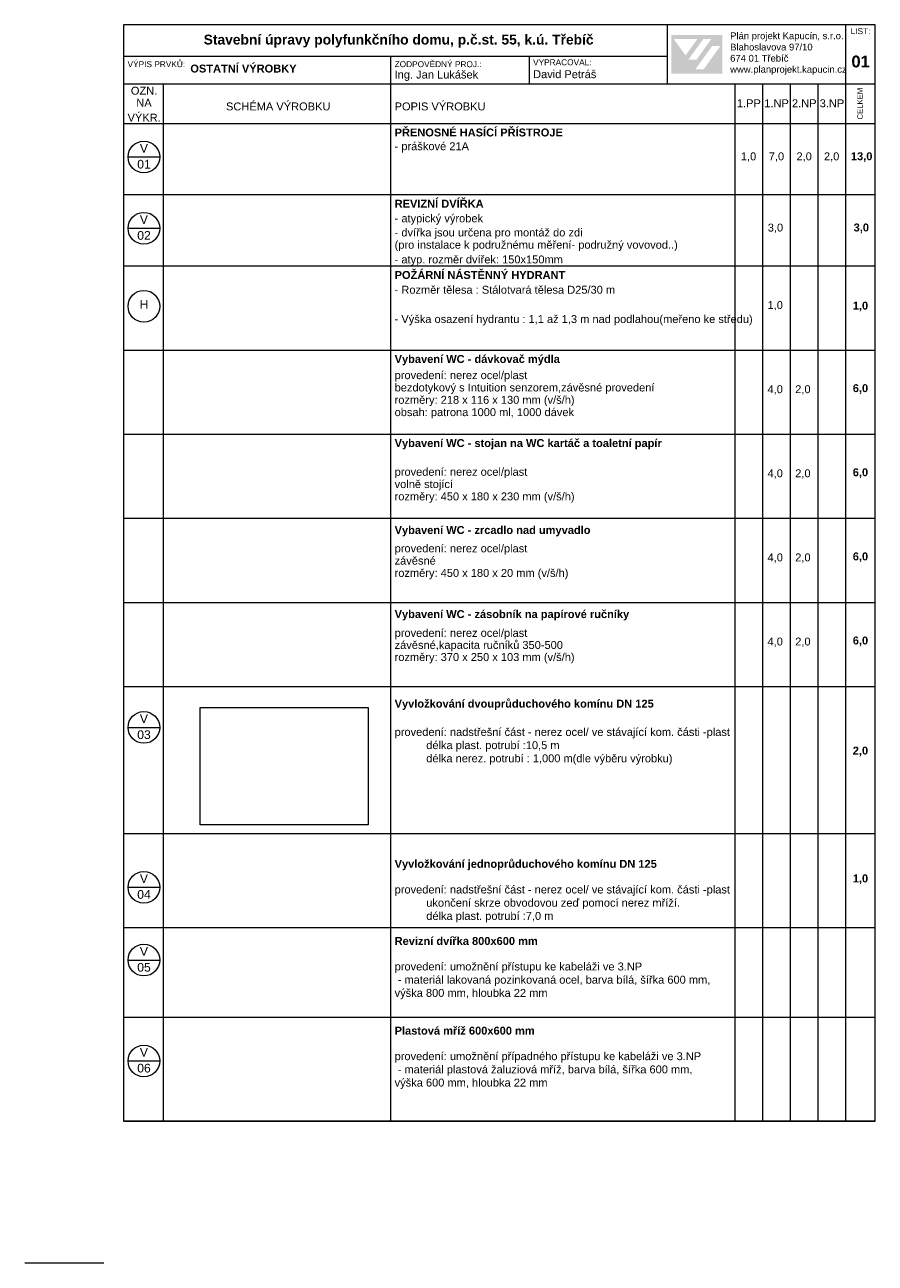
# Model space of a CAD drawing. Header units: millimetres. Extents: x 15381 to 191117, y -190522 to 367005.
# Tile 2 of 71: x 64617 to 86117, y -190365 to -159077. Entities that reach past the tile are written whole.
import ezdxf

# ---------------------------------------------------------------- set-up
doc = ezdxf.new("R2010")
doc.units = ezdxf.units.MM
doc.header["$MEASUREMENT"] = 0
doc.header["$XCLIPFRAME"] = 0
doc.layers.add('Kresby a obrázky', color=7, linetype='Continuous')
doc.styles.add('GENEROVANÝ_STYL_1', font='txt')
doc.styles.add('GENEROVANÝ_STYL_2', font='txt')
picture_1 = doc.add_image_def('image10.jpg', size_in_pixel=(321, 224))

msp = doc.modelspace()

# ---------------------------------------------------------------- hatches: boundary and pattern name
at = {"linetype": 'Continuous', "lineweight": 25}
h = msp.add_hatch(color=1, dxfattribs=at)
h.paths.add_polyline_path([(80965.1, -160308.9), (82255.5, -160308.9), (82255.5, -159335.3), (80965.1, -159335.3)])
h.paths.add_polyline_path([(81024.4, -159438.4), (81619.5, -159439.4), (81322.2, -159850.6)], flags=0)
h.paths.add_polyline_path([(81394.9, -159955.3), (81768.7, -159437.8), (81974.3, -159437.8), (81600.4, -159956.3)], flags=0)
h.paths.add_polyline_path([(81781.2, -160199), (81571.6, -160199), (81994.1, -159613.5), (82203.6, -159613.5)], flags=0)

# ---------------------------------------------------------------- linework, layer by layer
at = {"color": 7, "linetype": 'Continuous', "lineweight": 20}
for p, q in [((86117.4, -159076.9), (67117.4, -159076.9)), ((67117.4, -159076.9), (67117.4, -186776.9)), ((80867.4, -160576.9), (80867.4, -159076.9)), ((85367.4, -159076.9), (85367.4, -160576.9)), ((86117.4, -186776.9), (86117.4, -159076.9)), ((80867.4, -159876.9), (67117.4, -159876.9)), ((73867.4, -159876.9), (73867.4, -160576.9)), ((77367.4, -159876.9), (77367.4, -160576.9)), ((86117.4, -160576.9), (67117.4, -160576.9)), ((68117.4, -160576.9), (68117.4, -161576.9)), ((73867.4, -160576.9), (73867.4, -161576.9)), ((82567.4, -160576.9), (82567.4, -161576.9)), ((83267.4, -160576.9), (83267.4, -161576.9)), ((83967.4, -160576.9), (83967.4, -161576.9)), ((84667.4, -160576.9), (84667.4, -161576.9)), ((85367.4, -160576.9), (85367.4, -161576.9)), ((83567.4, -161576.9), (67117.4, -161576.9)), ((68117.4, -161576.9), (68117.4, -186776.9)), ((73867.4, -161576.9), (73867.4, -186776.9)), ((82567.4, -161576.9), (82567.4, -186776.9)), ((83267.4, -161576.9), (83267.4, -186776.9)), ((86117.4, -161576.9), (83567.4, -161576.9)), ((83967.4, -161576.9), (83967.4, -186776.9)), ((84667.4, -161576.9), (84667.4, -186776.9)), ((85367.4, -161576.9), (85367.4, -186776.9)), ((67228, -162416.9), (68028, -162416.9)), ((86117.4, -163376.9), (67117.4, -163376.9)), ((67228, -164216.9), (68028, -164216.9)), ((86117.4, -165176.9), (67117.4, -165176.9)), ((86117.4, -167301.9), (67117.4, -167301.9)), ((86117.4, -169427), (67117.4, -169427)), ((86117.4, -171552), (67117.4, -171552)), ((86117.4, -171552), (67117.4, -171552)), ((86117.4, -173677.1), (67117.4, -173677.1)), ((86117.4, -175802.1), (67117.4, -175802.1)), ((67228, -176829.7), (68028, -176829.7)), ((86117.4, -179513.9), (67117.4, -179513.9)), ((67228, -180866.6), (68028, -180866.6)), ((86117.4, -181894.5), (67117.4, -181894.5)), ((67228, -182707.1), (68028, -182707.1)), ((86117.4, -184160.6), (67117.4, -184160.6)), ((67228, -185254.6), (68028, -185254.6)), ((86117.4, -186776.9), (67117.4, -186776.9)), ((67117.4, -186776.9), (86117.4, -186776.9))]:
    msp.add_line(p, q, dxfattribs=at)
at = {"color": 7, "linetype": 'Continuous', "lineweight": 13}
msp.add_line((66617.4, -190365), (64617.4, -190365), dxfattribs=at)
at = {"color": 7, "linetype": 'Continuous', "lineweight": 20}
for centre in [(67628, -162416.9), (67628, -164216.9), (67628, -166187.6), (67628, -176829.7), (67628, -180866.6), (67628, -182707.1), (67628, -185254.6)]:
    msp.add_circle(centre, 400, dxfattribs=at)

# ---------------------------------------------------------------- texts
for s, insert, char_height, attachment_point, style in [('\\A1;{\\pql;\\fArial|b0|i0|c238|p38;LIST:}', (85495.5, -159314.9), 150, 7, 'GENEROVANÝ_STYL_1'), ('\\A1;{\\pql;\\fArial|b1|i0|c238|p38;Stavební úpravy polyfunkčního domu, p.č.st. 55, k.ú. Třebíč}', (69139.9, -159651.2), 250, 7, 'GENEROVANÝ_STYL_2'), ('\\A1;{\\pql;\\fArial|b0|i0|c238|p38;Plán projekt Kapucín, s.r.o.}', (82449.6, -159492.3), 171, 7, 'GENEROVANÝ_STYL_1'), ('\\A1;{\\pql;\\fArial|b0|i0|c238|p38;Blahoslavova 97/10}', (82449.6, -159728.2), 171, 7, 'GENEROVANÝ_STYL_1'), ('\\A1;{\\pql;\\fArial|b0|i0|c238|p38;674 01 Třebíč}', (82449.6, -160010.6), 171, 7, 'GENEROVANÝ_STYL_1'), ('\\A1;{\\pql;\\fArial|b1|i0|c238|p38;01}', (85514.7, -160159), 300, 7, 'GENEROVANÝ_STYL_2'), ('\\A1;{\\pql;\\fArial|b0|i0|c238|p38;VÝPIS PRVKŮ:}', (67216.5, -160149.6), 150, 7, 'GENEROVANÝ_STYL_1'), ('\\A1;{\\pql;\\fArial|b1|i0|c238|p38;OSTATNÍ VÝROBKY}', (68803.3, -160285.8), 200, 7, 'GENEROVANÝ_STYL_2'), ('\\A1;{\\pql;\\fArial|b0|i0|c238|p38;ZODPOVĚDNÝ PROJ.:}', (73967.4, -160149.6), 150, 7, 'GENEROVANÝ_STYL_1'), ('\\A1;{\\pql;\\fArial|b0|i0|c238|p38;VYPRACOVAL:}', (77467.4, -160102.2), 150, 7, 'GENEROVANÝ_STYL_1'), ('\\A1;{\\pql;\\fArial|b0|i0|c238|p38;David Petráš}', (77467.4, -160428.4), 200, 7, 'GENEROVANÝ_STYL_1'), ('\\A1;{\\pql;\\fArial|b0|i0|c238|p38;www.planprojekt.kapucin.cz}', (82449.6, -160339.4), 171, 7, 'GENEROVANÝ_STYL_1'), ('\\A1;{\\pql;\\fArial|b0|i0|c238|p38;Ing. Jan Lukášek}', (73967.4, -160495.1), 200, 7, 'GENEROVANÝ_STYL_1'), ('\\A1;{\\pql;\\fArial|b0|i0|c238|p38;OZN.}', (67299.7, -160845.5), 200, 7, 'GENEROVANÝ_STYL_1'), ('\\A1;{\\pql;\\fArial|b0|i0|c238|p38;NA}', (67437.8, -161148), 200, 7, 'GENEROVANÝ_STYL_1'), ('\\A1;{\\pql;\\fArial|b0|i0|c238|p38;SCHÉMA VÝROBKU}', (69705.1, -161242.9), 200, 7, 'GENEROVANÝ_STYL_1'), ('\\A1;{\\pql;\\fArial|b0|i0|c238|p38;POPIS VÝROBKU}', (73967.4, -161242.9), 200, 7, 'GENEROVANÝ_STYL_1'), ('\\A1;{\\pql;\\fArial|b0|i0|c238|p38;1.PP}', (82620.3, -161159.7), 200, 7, 'GENEROVANÝ_STYL_1'), ('\\A1;{\\pql;\\fArial|b0|i0|c238|p38;1.NP}', (83312.9, -161159.7), 200, 7, 'GENEROVANÝ_STYL_1'), ('\\A1;{\\pql;\\fArial|b0|i0|c238|p38;2.NP}', (84012.9, -161159.7), 200, 7, 'GENEROVANÝ_STYL_1'), ('\\A1;{\\pql;\\fArial|b0|i0|c238|p38;3\\fArial|b0|i0|c238|p38;.NP}', (84712.9, -161163.2), 200, 7, 'GENEROVANÝ_STYL_1'), ('\\A1;{\\pql;\\fArial|b0|i0|c238|p38;VÝKR.}', (67216.5, -161522.3), 200, 7, 'GENEROVANÝ_STYL_1'), ('\\A1;{\\pql;\\fArial|b1|i0|c238|p38;PŘENOSNÉ HASÍCÍ PŘÍSTROJE}', (73967.4, -161901.1), 200, 7, 'GENEROVANÝ_STYL_2'), ('\\A1;{\\pql;\\fArial|b0|i0|c238|p38;- práškové 21A}', (73967.4, -162305.5), 200, 7, 'GENEROVANÝ_STYL_1'), ('\\A1;{\\pql;\\fArial|b0|i0|c238|p38;V}', (67527.4, -162308), 220, 7, 'GENEROVANÝ_STYL_1'), ('\\A1;{\\pql;\\fArial|b0|i0|c238|p38;1\\fArial|b0|i0|c238|p38;,0}', (82720.7, -162538.3), 200, 7, 'GENEROVANÝ_STYL_1'), ('\\A1;{\\pqr;\\fArial|b0|i0|c238|p38;7,0}', (83814.1, -162538.3), 200, 9, 'GENEROVANÝ_STYL_1'), ('\\A1;{\\pqr;\\fArial|b0|i0|c238|p38;2,0}', (84514.1, -162538.3), 200, 9, 'GENEROVANÝ_STYL_1'), ('\\A1;{\\pql;\\fArial|b0|i0|c238|p38;2,0}', (84820.7, -162538.3), 200, 7, 'GENEROVANÝ_STYL_1'), ('\\A1;{\\pql;\\fArial|b1|i0|c238|p38;13,0}', (85502.1, -162543.1), 200, 7, 'GENEROVANÝ_STYL_2'), ('\\A1;{\\pql;\\fArial|b0|i0|c238|p38;01}', (67461, -162711.6), 220, 7, 'GENEROVANÝ_STYL_1'), ('\\A1;{\\pql;\\fArial|b1|i0|c238|p38;REVIZNÍ DVÍŘKA}', (73967.4, -163697.7), 200, 7, 'GENEROVANÝ_STYL_2'), ('\\A1;{\\pql;\\fArial|b0|i0|c238|p38;V}', (67527.4, -164108), 220, 7, 'GENEROVANÝ_STYL_1'), ('\\A1;{\\pql;\\fArial|b0|i0|c238|p38;- atypický výrobek}', (73967.4, -164127.1), 200, 7, 'GENEROVANÝ_STYL_1'), ('\\A1;{\\pql;\\fArial|b0|i0|c238|p38;3\\fArial|b0|i0|c238|p38;,0}', (83400.9, -164338.3), 200, 7, 'GENEROVANÝ_STYL_1'), ('\\A1;{\\pql;\\fArial|b1|i0|c238|p38;3\\fArial|b1|i0|c238|p38;,0}', (85570.7, -164343.1), 200, 7, 'GENEROVANÝ_STYL_2'), ('\\A1;{\\pql;\\fArial|b0|i0|c238|p38;02}', (67461, -164511.6), 220, 7, 'GENEROVANÝ_STYL_1'), ('\\A1;{\\pql;\\fArial|b0|i0|c238|p38;- atyp. rozměr dvířek: 150x150mm}', (73967.4, -165165.9), 200, 7, 'GENEROVANÝ_STYL_1'), ('\\A1;{\\pql;\\fArial|b1|i0|c238|p38;POŽÁRNÍ NÁSTĚNNÝ HYDRANT}', (73967.4, -165501.1), 200, 7, 'GENEROVANÝ_STYL_2'), ('\\A1;{\\pql;\\fArial|b0|i0|c238|p38;- Rozměr tělesa : \\fArial|b0|i0|c238|p38;Stálotvará tělesa D25/30 m}', (73967.4, -165874), 200, 7, 'GENEROVANÝ_STYL_1'), ('\\A1;{\\pql;\\fArial|b0|i0|c238|p38;H}', (67519.3, -166251.6), 220, 7, 'GENEROVANÝ_STYL_1'), ('\\A1;{\\pql;\\fArial|b0|i0|c238|p38;1,0}', (83394.4, -166295.4), 200, 7, 'GENEROVANÝ_STYL_1'), ('\\A1;{\\pql;\\fArial|b1|i0|c238|p38;1\\fArial|b1|i0|c238|p38;,0}', (85549.1, -166318.5), 200, 7, 'GENEROVANÝ_STYL_2'), ('\\A1;{\\pql;\\fArial|b0|i0|c238|p38;- Výška osazení hydrantu : 1,1 až 1,3 m nad podlahou(meřeno ke\\fArial|b0|i0|c238|p38; \\fArial|b0|i0|c238|p38;\\H0.995944x;středu)\\P\\pql;\\fArial|b0|i0|c238|p38;\\H1.004072x;}', (73967.4, -166671.7), 200, 7, 'GENEROVANÝ_STYL_1'), ('\\A1;{\\pql;\\fArial|b1|i0|c238|p38;Vybavení WC - dávkovač mýdla}', (73967.4, -167680.5), 200, 7, 'GENEROVANÝ_STYL_2'), ('\\A1;{\\pql;\\fArial|b0|i0|c238|p38;4\\fArial|b0|i0|c238|p38;,0}', (83394.4, -168420.5), 200, 7, 'GENEROVANÝ_STYL_1'), ('\\A1;{\\pql;\\fArial|b0|i0|c238|p38;2\\fArial|b0|i0|c238|p38;,0}', (84094.4, -168420.5), 200, 7, 'GENEROVANÝ_STYL_1'), ('\\A1;{\\pql;\\fArial|b1|i0|c238|p38;6\\fArial|b1|i0|c238|p38;,0}', (85549.1, -168402.3), 200, 7, 'GENEROVANÝ_STYL_2'), ('\\A1;{\\pql;\\fArial|b1|i0|c238|p38;Vybavení WC - stojan na WC \\fArial|b1|i0|c238|p38;kartáč\\fArial|b1|i0|c238|p38; a toaletní papír}', (73967.4, -169805.5), 200, 7, 'GENEROVANÝ_STYL_2'), ('\\A1;{\\pql;\\fArial|b0|i0|c238|p38;4\\fArial|b0|i0|c238|p38;,0}', (83394.4, -170545.5), 200, 7, 'GENEROVANÝ_STYL_1'), ('\\A1;{\\pql;\\fArial|b0|i0|c238|p38;2\\fArial|b0|i0|c238|p38;,0}', (84094.4, -170545.5), 200, 7, 'GENEROVANÝ_STYL_1'), ('\\A1;{\\pql;\\fArial|b1|i0|c238|p38;6\\fArial|b1|i0|c238|p38;,0}', (85549.1, -170527.4), 200, 7, 'GENEROVANÝ_STYL_2'), ('\\A1;{\\pql;\\fArial|b1|i0|c238|p38;Vybavení WC - \\fArial|b1|i0|c238|p38;zrcadlo nad umyvadlo}', (73967.4, -172001.3), 200, 7, 'GENEROVANÝ_STYL_2'), ('\\A1;{\\pql;\\fArial|b0|i0|c238|p38;4\\fArial|b0|i0|c238|p38;,0}', (83394.4, -172670.6), 200, 7, 'GENEROVANÝ_STYL_1'), ('\\A1;{\\pql;\\fArial|b0|i0|c238|p38;2\\fArial|b0|i0|c238|p38;,0}', (84094.4, -172670.6), 200, 7, 'GENEROVANÝ_STYL_1'), ('\\A1;{\\pql;\\fArial|b1|i0|c238|p38;6\\fArial|b1|i0|c238|p38;,0}', (85549.1, -172652.4), 200, 7, 'GENEROVANÝ_STYL_2'), ('\\A1;{\\pql;\\fArial|b1|i0|c238|p38;Vybavení WC - z\\fArial|b1|i0|c238|p38;ásobník na papírové ručníky}', (73967.4, -174126.4), 200, 7, 'GENEROVANÝ_STYL_2'), ('\\A1;{\\pql;\\fArial|b1|i0|c238|p38;6\\fArial|b1|i0|c238|p38;,0}', (85549.1, -174777.5), 200, 7, 'GENEROVANÝ_STYL_2'), ('\\A1;{\\pql;\\fArial|b0|i0|c238|p38;4\\fArial|b0|i0|c238|p38;,0}', (83394.4, -174795.6), 200, 7, 'GENEROVANÝ_STYL_1'), ('\\A1;{\\pql;\\fArial|b0|i0|c238|p38;2\\fArial|b0|i0|c238|p38;,0}', (84094.4, -174795.6), 200, 7, 'GENEROVANÝ_STYL_1'), ('\\A1;{\\pql;\\fArial|b1|i0|c238|p38;Vyvložkování dvouprůduchového komínu\\fArial|b1|i0|c238|p38; DN 125}', (73967.4, -176387.9), 200, 7, 'GENEROVANÝ_STYL_2'), ('\\A1;{\\pql;\\fArial|b0|i0|c238|p38;V}', (67527.4, -176720.8), 220, 7, 'GENEROVANÝ_STYL_1'), ('\\A1;{\\pql;\\fArial|b0|i0|c238|p38;0\\fArial|b0|i0|c238|p38;3}', (67461, -177124.6), 220, 7, 'GENEROVANÝ_STYL_1'), ('\\A1;{\\pql;\\fArial|b0|i0|c238|p38;provedení: nadstřešní část - nerez ocel/ ve stávající kom. části -plast\\P\\pql;\\fArial|b0|i0|c238|p38;^Idélka plast. potrubí :10,5 m\\P\\pql;\\fArial|b0|i0|c238|p38;\\H0.997078x;^Idélka nerez. potrubí : 1,\\fArial|b0|i0|c238|p38;0\\fArial|b0|i0|c238|p38;00 m(dle výběru výrobku)\\P\\pql;\\fArial|b0|i0|c238|p38;\\H1.002930x;}', (73967.4, -177769.5), 200, 7, 'GENEROVANÝ_STYL_1'), ('\\A1;{\\pql;\\fArial|b1|i0|c238|p38;2\\fArial|b1|i0|c238|p38;,0}', (85549.1, -177559), 200, 7, 'GENEROVANÝ_STYL_2'), ('\\A1;{\\pql;\\fArial|b1|i0|c238|p38;Vyvložkování jednoprůduchového komínu\\fArial|b1|i0|c238|p38; DN 125}', (73967.4, -180436), 200, 7, 'GENEROVANÝ_STYL_2'), ('\\A1;{\\pql;\\fArial|b0|i0|c238|p38;V}', (67527.4, -180757.7), 220, 7, 'GENEROVANÝ_STYL_1'), ('\\A1;{\\pql;\\fArial|b0|i0|c238|p38;provedení: nadstřešní část - nerez ocel/ ve stávající kom. části -plast\\P\\pql;\\fArial|b0|i0|c238|p38;^Iukončení skrze obvodovou zeď pomocí nerez mříží.\\P\\pql;\\fArial|b0|i0|c238|p38;^Idélka plast. potrubí :7,0 m\\P\\pql;\\fArial|b0|i0|c238|p38;\\P\\pql;\\fArial|b0|i0|c238|p38;}', (73967.4, -182084), 200, 7, 'GENEROVANÝ_STYL_1'), ('\\A1;{\\pql;\\fArial|b1|i0|c238|p38;1\\fArial|b1|i0|c238|p38;,0}', (85549.1, -180787.7), 200, 7, 'GENEROVANÝ_STYL_2'), ('\\A1;{\\pql;\\fArial|b0|i0|c238|p38;0\\fArial|b0|i0|c238|p38;4}', (67461, -181161.3), 220, 7, 'GENEROVANÝ_STYL_1'), ('\\A1;{\\pql;\\fArial|b1|i0|c238|p38;Revizní dvířka 800x600 mm }', (73967.4, -182326.5), 200, 7, 'GENEROVANÝ_STYL_2'), ('\\A1;{\\pql;\\fArial|b0|i0|c238|p38;V}', (67527.4, -182598.2), 220, 7, 'GENEROVANÝ_STYL_1'), ('\\A1;{\\pql;\\fArial|b0|i0|c238|p38;0\\fArial|b0|i0|c238|p38;5}', (67461, -183001.8), 220, 7, 'GENEROVANÝ_STYL_1'), ('\\A1;{\\pql;\\fArial|b0|i0|c238|p38;provedení: \\fArial|b0|i0|c238|p38;umožnění přístupu ke kabeláži ve 3.NP\\P\\pql;\\fArial|b0|i0|c238|p38; - materiál lakovaná pozinkovaná ocel, barva bílá, šířka 600 mm, \\P\\pql;\\fArial|b0|i0|c238|p38;výška 800 mm, hloubka 22 mm\\P\\pql;\\fArial|b0|i0|c238|p38;\\P\\pql;\\fArial|b0|i0|c238|p38;}', (73967.4, -184028.8), 200, 7, 'GENEROVANÝ_STYL_1'), ('\\A1;{\\pql;\\fArial|b1|i0|c238|p38;Plastová mříž 600x600 mm }', (73967.4, -184592.4), 200, 7, 'GENEROVANÝ_STYL_2'), ('\\A1;{\\pql;\\fArial|b0|i0|c238|p38;V}', (67527.4, -185145.7), 220, 7, 'GENEROVANÝ_STYL_1'), ('\\A1;{\\pql;\\fArial|b0|i0|c238|p38;provedení: umožnění \\fArial|b0|i0|c238|p38;případného \\fArial|b0|i0|c238|p38;přístupu ke kabeláži ve 3.NP\\P\\pql;\\fArial|b0|i0|c238|p38; - materiál \\fArial|b0|i0|c238|p38;plastová žaluziová mříž\\fArial|b0|i0|c238|p38;, barva bílá, šířka 600 mm, \\P\\pql;\\fArial|b0|i0|c238|p38;výška \\fArial|b0|i0|c238|p38;6\\fArial|b0|i0|c238|p38;00 mm, hloubka 22 mm\\P\\pql;\\fArial|b0|i0|c238|p38;\\P\\pql;\\fArial|b0|i0|c238|p38;}', (73967.4, -186294.9), 200, 7, 'GENEROVANÝ_STYL_1'), ('\\A1;{\\pql;\\fArial|b0|i0|c238|p38;0\\fArial|b0|i0|c238|p38;6}', (67461, -185549.3), 220, 7, 'GENEROVANÝ_STYL_1')]:
    msp.add_mtext(s, dxfattribs=dict(at, insert=insert, char_height=char_height, attachment_point=attachment_point, style=style))
at = {"color": 7, "linetype": 'Continuous', "lineweight": 20, "insert": (85802.7, -161471.1), "char_height": 140, "attachment_point": 7, "rotation": 90, "style": 'GENEROVANÝ_STYL_1'}
msp.add_mtext('\\A1;{\\pql;\\fArial|b0|i0|c238|p38;CELKEM}', dxfattribs=at)
at = {"color": 7, "linetype": 'Continuous', "lineweight": 20, "char_height": 200, "attachment_point": 7, "style": 'GENEROVANÝ_STYL_1'}
for s, insert, line_spacing_factor in [('\\A1;{\\pql;\\fArial|b0|i0|c238|p38;- dvířka jsou určena pro montáž do \\fArial|b0|i0|c238|p38;zdi\\P\\pql;\\fArial|b0|i0|c238|p38;(pro instalace k podružnému měření- podružný vovovod..)}', (73967.4, -164794.2), 0.928202), ('\\A1;{\\pql;\\fArial|b0|i0|c238|p38;provedení: nerez ocel/plast\\P\\pql;\\fArial|b0|i0|c238|p38;bezdotykový s Intuition senzorem\\fArial|b0|i0|c238|p38;,závěsné provedení\\P\\pql;\\fArial|b0|i0|c238|p38;rozměry: 218 x 116 x 130 mm (v/š/h)\\P\\pql;\\fArial|b0|i0|c238|p38;obsah: patrona 1000 ml, 1000 dávek}', (73967.4, -169023.9), 0.934119), ('\\A1;{\\pql;\\fArial|b0|i0|c238|p38;provedení: nerez ocel/plast\\P\\pql;\\fArial|b0|i0|c238|p38;volně stojící\\P\\pql;\\fArial|b0|i0|c238|p38;rozměry: \\fArial|b0|i0|c238|p38;450\\fArial|b0|i0|c238|p38; x 1\\fArial|b0|i0|c238|p38;80\\fArial|b0|i0|c238|p38; x \\fArial|b0|i0|c238|p38;230\\fArial|b0|i0|c238|p38; mm (v/š/h)}', (73967.4, -171152.2), 0.931038), ('\\A1;{\\pql;\\fArial|b0|i0|c238|p38;provedení: nerez ocel/plast\\P\\pql;\\fArial|b0|i0|c238|p38;závěsné\\P\\pql;\\fArial|b0|i0|c238|p38;rozměry: 450 x 180 x 20 mm (v/š/h)}', (73967.4, -173085.6), 0.931038), ('\\A1;{\\pql;\\fArial|b0|i0|c238|p38;provedení: nerez ocel/plast\\P\\pql;\\fArial|b0|i0|c238|p38;závěsné,kapacita ručníků 350-500\\P\\pql;\\fArial|b0|i0|c238|p38;rozměry: \\fArial|b0|i0|c238|p38;37\\fArial|b0|i0|c238|p38;0 x \\fArial|b0|i0|c238|p38;250\\fArial|b0|i0|c238|p38; x \\fArial|b0|i0|c238|p38;103\\fArial|b0|i0|c238|p38; mm (v/š/h)}', (73967.4, -175210.7), 0.914779)]:
    msp.add_mtext(s, dxfattribs=dict(at, insert=insert, line_spacing_factor=line_spacing_factor))

# ---------------------------------------------------------------- pictures from other files: only their frames are drawn
at = {"layer": 'Kresby a obrázky', "linetype": 'Continuous', "lineweight": 0}
image = msp.add_image(picture_1, insert=(69050.6, -179292.4), size_in_units=(4246.6, 2963.3), dxfattribs=at)
image.set_boundary_path([(-0.5, -0.5), (320.5, 223.5)])

doc.saveas('drawing.dxf')
